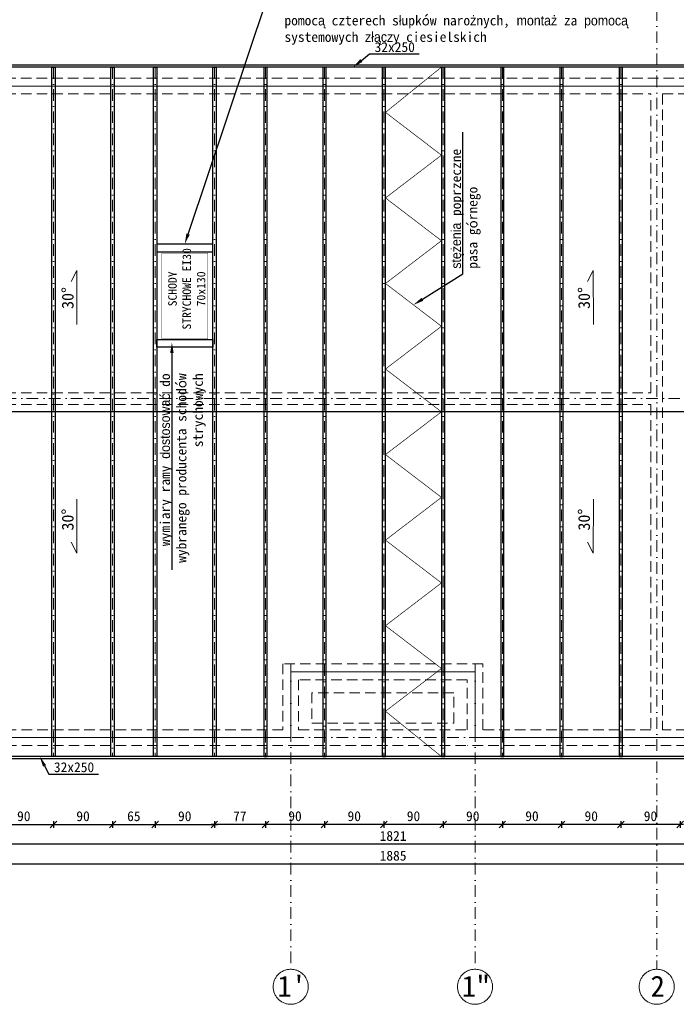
# Model space of a CAD drawing. Header units: millimetres. Extents: x -6343 to 9945, y -9929 to 237.
# Tile 13 of 43: x -4915 to -3917, y -8339 to -6843. Entities that reach past the tile are written whole.
import ezdxf
from ezdxf import colors
from ezdxf.entities.mleader import LeaderData, LeaderLine
from ezdxf.math import Vec2, Vec3

# ---------------------------------------------------------------- set-up
doc = ezdxf.new("R2010")
doc.units = ezdxf.units.MM
doc.linetypes.add('HIDDEN2', pattern=[4.7625, 3.175, -1.5875])
doc.linetypes.add('Kreski i kropki', pattern=[335.138881, 176.388884, -88.194442, 0, -70.555556])
for name, color, linetype, lineweight in [('_k_drewno', 2, 'Continuous', 25), ('_k_opis', 7, 'Continuous', 13), ('_k_osie', 142, 'Kreski i kropki', 13), ('_k_widok', 7, 'Continuous', 18), ('_k_wymiar', 7, 'Continuous', 9), ('_k_zarys', 7, 'HIDDEN2', 20)]:
    doc.layers.add(name, color=color, linetype=linetype, lineweight=lineweight)
doc.layers.add('_k_niewidoczna', color=72, linetype='Continuous', lineweight=9, plot=False)
doc.styles.add('GENERATED_STYLE_1', font='MS Gothic.ttf')
doc.styles.add('GENERATED_STYLE_2', font='MS Gothic.ttf')
doc.dimstyles.new('1-100 (20cm)', dxfattribs={"dimscale": 5, "dimtxt": 3, "dimasz": 2, "dimexe": 1, "dimexo": 1, "dimgap": 1, "dimtad": 1, "dimdec": 0, "dimzin": 12, "dimdsep": 46, "dimtxsty": 'GENERATED_STYLE_1', "dimblk1": 'OBLIQUE', "dimblk2": 'OBLIQUE', "dimsah": 1, "dimcen": 0, "dimdle": 1, "dimclrd": 256, "dimclre": 256, "dimclrt": 4, "dimazin": 0, "dimtfac": 0.75, "dimtdec": 0, "dimtix": 1, "dimtmove": 1, "dimatfit": 3, "dimldrblk": 'OBLIQUE', "dimfxl": 1, "dimfxlon": 1, "dimtvp": 0.75, "dimtolj": 1, "dimtzin": 0, "dimarcsym": 0})

# ---------------------------------------------------------------- blocks, each defined once
blk = doc.blocks.new('_OBLIQUE')
at = {"color": 0, "linetype": 'ByBlock'}
blk.add_line((-0.5, -0.5), (0.5, 0.5), dxfattribs=at)
blk = doc.blocks.new('*D131')
at = {"layer": '_k_wymiar', "lineweight": -2, "transparency": 16777216}
for p, q in [((-4708.8, -8061.2), (-4708.8, -8071.2)), ((-4618.8, -8061.2), (-4618.8, -8071.2)), ((-4713.8, -8066.2), (-4613.8, -8066.2))]:
    blk.add_line(p, q, dxfattribs=at)
at = {"layer": 'Defpoints', "color": 0, "transparency": 16777216}
for p in [(-4708.8, -7963), (-4618.8, -7963), (-4618.8, -8066.2)]:
    blk.add_point(p, dxfattribs=at)
at = {"layer": '_k_wymiar', "lineweight": -2, "transparency": 16777216, "xscale": 10, "yscale": 10, "zscale": 10, "rotation": 180}
blk.add_blockref('_OBLIQUE', (-4708.8, -8066.2), dxfattribs=at)
at = {"layer": '_k_wymiar', "lineweight": -2, "transparency": 16777216, "xscale": 10, "yscale": 10, "zscale": 10}
blk.add_blockref('_OBLIQUE', (-4618.8, -8066.2), dxfattribs=at)
at = {"layer": '_k_wymiar', "color": 4, "transparency": 16777216, "insert": (-4663.8, -8053.7), "char_height": 15, "attachment_point": 5, "style": 'GENERATED_STYLE_1'}
blk.add_mtext('\\A1;90', dxfattribs=at)
blk = doc.blocks.new('*D185')
at = {"layer": '_k_wymiar', "lineweight": -2, "transparency": 16777216}
for p, q in [((-5257.8, -8091.2), (-5257.8, -8101.2)), ((-3436.8, -8091.2), (-3436.8, -8101.2)), ((-3431.8, -8096.2), (-5262.8, -8096.2))]:
    blk.add_line(p, q, dxfattribs=at)
at = {"layer": 'Defpoints', "color": 0, "transparency": 16777216}
for p in [(-5257.8, -7934.2), (-3436.8, -7934.2), (-5257.8, -8096.2)]:
    blk.add_point(p, dxfattribs=at)
at = {"layer": '_k_wymiar', "lineweight": -2, "transparency": 16777216, "xscale": 10, "yscale": 10, "zscale": 10, "rotation": 180}
blk.add_blockref('_OBLIQUE', (-5257.8, -8096.2), dxfattribs=at)
at = {"layer": '_k_wymiar', "lineweight": -2, "transparency": 16777216, "xscale": 10, "yscale": 10, "zscale": 10}
blk.add_blockref('_OBLIQUE', (-3436.8, -8096.2), dxfattribs=at)
at = {"layer": '_k_wymiar', "color": 4, "transparency": 16777216, "insert": (-4347.3, -8083.7), "char_height": 15, "attachment_point": 5, "style": 'GENERATED_STYLE_1'}
blk.add_mtext('\\A1;1821', dxfattribs=at)
blk = doc.blocks.new('*D132')
at = {"layer": '_k_wymiar', "lineweight": -2, "transparency": 16777216}
for p, q in [((-5289.8, -8121.2), (-5289.8, -8131.2)), ((-3404.8, -8121.2), (-3404.8, -8131.2)), ((-5294.8, -8126.2), (-3399.8, -8126.2))]:
    blk.add_line(p, q, dxfattribs=at)
at = {"layer": 'Defpoints', "color": 0, "transparency": 16777216}
for p in [(-5289.8, -7966.2), (-3404.8, -7966.2), (-3404.8, -8126.2)]:
    blk.add_point(p, dxfattribs=at)
at = {"layer": '_k_wymiar', "lineweight": -2, "transparency": 16777216, "xscale": 10, "yscale": 10, "zscale": 10, "rotation": 180}
blk.add_blockref('_OBLIQUE', (-5289.8, -8126.2), dxfattribs=at)
at = {"layer": '_k_wymiar', "lineweight": -2, "transparency": 16777216, "xscale": 10, "yscale": 10, "zscale": 10}
blk.add_blockref('_OBLIQUE', (-3404.8, -8126.2), dxfattribs=at)
at = {"layer": '_k_wymiar', "color": 4, "transparency": 16777216, "insert": (-4347.3, -8113.7), "char_height": 15, "attachment_point": 5, "style": 'GENERATED_STYLE_1'}
blk.add_mtext('\\A1;1885', dxfattribs=at)
blk = doc.blocks.new('D1')
at = {"layer": '_k_drewno'}
blk.add_lwpolyline([(0, 0), (5, 0), (5, -1047.6), (0, -1047.6)], close=True, dxfattribs=at)
at = {"layer": '_k_osie', "ltscale": 0.1}
blk.add_lwpolyline([(2.5, 0), (2.5, -1047.6)], dxfattribs=at)
blk = doc.blocks.new('*D368')
at = {"layer": '_k_wymiar', "lineweight": -2, "transparency": 16777216}
for p, q in [((-4001.3, -8061.2), (-4001.3, -8071.2)), ((-3911.3, -8061.2), (-3911.3, -8071.2)), ((-3906.3, -8066.2), (-4006.3, -8066.2))]:
    blk.add_line(p, q, dxfattribs=at)
at = {"layer": 'Defpoints', "color": 0, "transparency": 16777216}
for p in [(-4001.3, -7963), (-3911.3, -7963), (-4001.3, -8066.2)]:
    blk.add_point(p, dxfattribs=at)
at = {"layer": '_k_wymiar', "lineweight": -2, "transparency": 16777216, "xscale": 10, "yscale": 10, "zscale": 10, "rotation": 180}
blk.add_blockref('_OBLIQUE', (-4001.3, -8066.2), dxfattribs=at)
at = {"layer": '_k_wymiar', "lineweight": -2, "transparency": 16777216, "xscale": 10, "yscale": 10, "zscale": 10}
blk.add_blockref('_OBLIQUE', (-3911.3, -8066.2), dxfattribs=at)
at = {"layer": '_k_wymiar', "color": 4, "transparency": 16777216, "insert": (-3956.3, -8053.7), "char_height": 15, "attachment_point": 5, "style": 'GENERATED_STYLE_1'}
blk.add_mtext('\\A1;90', dxfattribs=at)
blk = doc.blocks.new('*D369')
at = {"layer": '_k_wymiar', "lineweight": -2, "transparency": 16777216}
for p, q in [((-4091.3, -8061.2), (-4091.3, -8071.2)), ((-4001.3, -8061.2), (-4001.3, -8071.2)), ((-3996.3, -8066.2), (-4096.3, -8066.2))]:
    blk.add_line(p, q, dxfattribs=at)
at = {"layer": 'Defpoints', "color": 0, "transparency": 16777216}
for p in [(-4091.3, -7963), (-4001.3, -7963), (-4091.3, -8066.2)]:
    blk.add_point(p, dxfattribs=at)
at = {"layer": '_k_wymiar', "lineweight": -2, "transparency": 16777216, "xscale": 10, "yscale": 10, "zscale": 10, "rotation": 180}
blk.add_blockref('_OBLIQUE', (-4091.3, -8066.2), dxfattribs=at)
at = {"layer": '_k_wymiar', "lineweight": -2, "transparency": 16777216, "xscale": 10, "yscale": 10, "zscale": 10}
blk.add_blockref('_OBLIQUE', (-4001.3, -8066.2), dxfattribs=at)
at = {"layer": '_k_wymiar', "color": 4, "transparency": 16777216, "insert": (-4046.3, -8053.7), "char_height": 15, "attachment_point": 5, "style": 'GENERATED_STYLE_1'}
blk.add_mtext('\\A1;90', dxfattribs=at)
blk = doc.blocks.new('*D370')
at = {"layer": '_k_wymiar', "lineweight": -2, "transparency": 16777216}
for p, q in [((-4181.3, -8061.2), (-4181.3, -8071.2)), ((-4091.3, -8061.2), (-4091.3, -8071.2)), ((-4086.3, -8066.2), (-4186.3, -8066.2))]:
    blk.add_line(p, q, dxfattribs=at)
at = {"layer": 'Defpoints', "color": 0, "transparency": 16777216}
for p in [(-4181.3, -7963), (-4091.3, -7963), (-4181.3, -8066.2)]:
    blk.add_point(p, dxfattribs=at)
at = {"layer": '_k_wymiar', "lineweight": -2, "transparency": 16777216, "xscale": 10, "yscale": 10, "zscale": 10, "rotation": 180}
blk.add_blockref('_OBLIQUE', (-4181.3, -8066.2), dxfattribs=at)
at = {"layer": '_k_wymiar', "lineweight": -2, "transparency": 16777216, "xscale": 10, "yscale": 10, "zscale": 10}
blk.add_blockref('_OBLIQUE', (-4091.3, -8066.2), dxfattribs=at)
at = {"layer": '_k_wymiar', "color": 4, "transparency": 16777216, "insert": (-4136.3, -8053.7), "char_height": 15, "attachment_point": 5, "style": 'GENERATED_STYLE_1'}
blk.add_mtext('\\A1;90', dxfattribs=at)
blk = doc.blocks.new('*D371')
at = {"layer": '_k_wymiar', "lineweight": -2, "transparency": 16777216}
for p, q in [((-4271.3, -8061.2), (-4271.3, -8071.2)), ((-4181.3, -8061.2), (-4181.3, -8071.2)), ((-4176.3, -8066.2), (-4276.3, -8066.2))]:
    blk.add_line(p, q, dxfattribs=at)
at = {"layer": 'Defpoints', "color": 0, "transparency": 16777216}
for p in [(-4271.3, -7963), (-4181.3, -7963), (-4271.3, -8066.2)]:
    blk.add_point(p, dxfattribs=at)
at = {"layer": '_k_wymiar', "lineweight": -2, "transparency": 16777216, "xscale": 10, "yscale": 10, "zscale": 10, "rotation": 180}
blk.add_blockref('_OBLIQUE', (-4271.3, -8066.2), dxfattribs=at)
at = {"layer": '_k_wymiar', "lineweight": -2, "transparency": 16777216, "xscale": 10, "yscale": 10, "zscale": 10}
blk.add_blockref('_OBLIQUE', (-4181.3, -8066.2), dxfattribs=at)
at = {"layer": '_k_wymiar', "color": 4, "transparency": 16777216, "insert": (-4226.3, -8053.7), "char_height": 15, "attachment_point": 5, "style": 'GENERATED_STYLE_1'}
blk.add_mtext('\\A1;90', dxfattribs=at)
blk = doc.blocks.new('*D372')
at = {"layer": '_k_wymiar', "lineweight": -2, "transparency": 16777216}
for p, q in [((-4361.3, -8061.2), (-4361.3, -8071.2)), ((-4271.3, -8061.2), (-4271.3, -8071.2)), ((-4266.3, -8066.2), (-4366.3, -8066.2))]:
    blk.add_line(p, q, dxfattribs=at)
at = {"layer": 'Defpoints', "color": 0, "transparency": 16777216}
for p in [(-4361.3, -7963), (-4271.3, -7963), (-4361.3, -8066.2)]:
    blk.add_point(p, dxfattribs=at)
at = {"layer": '_k_wymiar', "lineweight": -2, "transparency": 16777216, "xscale": 10, "yscale": 10, "zscale": 10, "rotation": 180}
blk.add_blockref('_OBLIQUE', (-4361.3, -8066.2), dxfattribs=at)
at = {"layer": '_k_wymiar', "lineweight": -2, "transparency": 16777216, "xscale": 10, "yscale": 10, "zscale": 10}
blk.add_blockref('_OBLIQUE', (-4271.3, -8066.2), dxfattribs=at)
at = {"layer": '_k_wymiar', "color": 4, "transparency": 16777216, "insert": (-4316.3, -8053.7), "char_height": 15, "attachment_point": 5, "style": 'GENERATED_STYLE_1'}
blk.add_mtext('\\A1;90', dxfattribs=at)
blk = doc.blocks.new('*D373')
at = {"layer": '_k_wymiar', "lineweight": -2, "transparency": 16777216}
for p, q in [((-4451.3, -8061.2), (-4451.3, -8071.2)), ((-4361.3, -8061.2), (-4361.3, -8071.2)), ((-4356.3, -8066.2), (-4456.3, -8066.2))]:
    blk.add_line(p, q, dxfattribs=at)
at = {"layer": 'Defpoints', "color": 0, "transparency": 16777216}
for p in [(-4451.3, -7963), (-4361.3, -7963), (-4451.3, -8066.2)]:
    blk.add_point(p, dxfattribs=at)
at = {"layer": '_k_wymiar', "lineweight": -2, "transparency": 16777216, "xscale": 10, "yscale": 10, "zscale": 10, "rotation": 180}
blk.add_blockref('_OBLIQUE', (-4451.3, -8066.2), dxfattribs=at)
at = {"layer": '_k_wymiar', "lineweight": -2, "transparency": 16777216, "xscale": 10, "yscale": 10, "zscale": 10}
blk.add_blockref('_OBLIQUE', (-4361.3, -8066.2), dxfattribs=at)
at = {"layer": '_k_wymiar', "color": 4, "transparency": 16777216, "insert": (-4406.3, -8053.7), "char_height": 15, "attachment_point": 5, "style": 'GENERATED_STYLE_1'}
blk.add_mtext('\\A1;90', dxfattribs=at)
blk = doc.blocks.new('*D374')
at = {"layer": '_k_wymiar', "lineweight": -2, "transparency": 16777216}
for p, q in [((-4541.3, -8061.2), (-4541.3, -8071.2)), ((-4451.3, -8061.2), (-4451.3, -8071.2)), ((-4446.3, -8066.2), (-4546.3, -8066.2))]:
    blk.add_line(p, q, dxfattribs=at)
at = {"layer": 'Defpoints', "color": 0, "transparency": 16777216}
for p in [(-4541.3, -7963), (-4451.3, -7963), (-4541.3, -8066.2)]:
    blk.add_point(p, dxfattribs=at)
at = {"layer": '_k_wymiar', "lineweight": -2, "transparency": 16777216, "xscale": 10, "yscale": 10, "zscale": 10, "rotation": 180}
blk.add_blockref('_OBLIQUE', (-4541.3, -8066.2), dxfattribs=at)
at = {"layer": '_k_wymiar', "lineweight": -2, "transparency": 16777216, "xscale": 10, "yscale": 10, "zscale": 10}
blk.add_blockref('_OBLIQUE', (-4451.3, -8066.2), dxfattribs=at)
at = {"layer": '_k_wymiar', "color": 4, "transparency": 16777216, "insert": (-4496.3, -8053.7), "char_height": 15, "attachment_point": 5, "style": 'GENERATED_STYLE_1'}
blk.add_mtext('\\A1;90', dxfattribs=at)
blk = doc.blocks.new('*D375')
at = {"layer": '_k_wymiar', "lineweight": -2, "transparency": 16777216}
for p, q in [((-4618.8, -8061.2), (-4618.8, -8071.2)), ((-4541.3, -8061.2), (-4541.3, -8071.2)), ((-4536.3, -8066.2), (-4623.8, -8066.2))]:
    blk.add_line(p, q, dxfattribs=at)
at = {"layer": 'Defpoints', "color": 0, "transparency": 16777216}
for p in [(-4618.8, -7963), (-4541.3, -7963), (-4618.8, -8066.2)]:
    blk.add_point(p, dxfattribs=at)
at = {"layer": '_k_wymiar', "lineweight": -2, "transparency": 16777216, "xscale": 10, "yscale": 10, "zscale": 10, "rotation": 180}
blk.add_blockref('_OBLIQUE', (-4618.8, -8066.2), dxfattribs=at)
at = {"layer": '_k_wymiar', "lineweight": -2, "transparency": 16777216, "xscale": 10, "yscale": 10, "zscale": 10}
blk.add_blockref('_OBLIQUE', (-4541.3, -8066.2), dxfattribs=at)
at = {"layer": '_k_wymiar', "color": 4, "transparency": 16777216, "insert": (-4580.1, -8053.7), "char_height": 15, "attachment_point": 5, "style": 'GENERATED_STYLE_1'}
blk.add_mtext('\\A1;77', dxfattribs=at)
blk = doc.blocks.new('*D377')
at = {"layer": '_k_wymiar', "lineweight": -2, "transparency": 16777216}
for p, q in [((-4953.3, -8061.2), (-4953.3, -8071.2)), ((-4863.3, -8061.2), (-4863.3, -8071.2)), ((-4958.3, -8066.2), (-4858.3, -8066.2))]:
    blk.add_line(p, q, dxfattribs=at)
at = {"layer": 'Defpoints', "color": 0, "transparency": 16777216}
for p in [(-4953.3, -7963), (-4863.3, -7963), (-4863.3, -8066.2)]:
    blk.add_point(p, dxfattribs=at)
at = {"layer": '_k_wymiar', "lineweight": -2, "transparency": 16777216, "xscale": 10, "yscale": 10, "zscale": 10, "rotation": 180}
blk.add_blockref('_OBLIQUE', (-4953.3, -8066.2), dxfattribs=at)
at = {"layer": '_k_wymiar', "lineweight": -2, "transparency": 16777216, "xscale": 10, "yscale": 10, "zscale": 10}
blk.add_blockref('_OBLIQUE', (-4863.3, -8066.2), dxfattribs=at)
at = {"layer": '_k_wymiar', "color": 4, "transparency": 16777216, "insert": (-4908.3, -8053.7), "char_height": 15, "attachment_point": 5, "style": 'GENERATED_STYLE_1'}
blk.add_mtext('\\A1;90', dxfattribs=at)
blk = doc.blocks.new('*D378')
at = {"layer": '_k_wymiar', "lineweight": -2, "transparency": 16777216}
for p, q in [((-4863.3, -8061.2), (-4863.3, -8071.2)), ((-4773.3, -8061.2), (-4773.3, -8071.2)), ((-4868.3, -8066.2), (-4768.3, -8066.2))]:
    blk.add_line(p, q, dxfattribs=at)
at = {"layer": 'Defpoints', "color": 0, "transparency": 16777216}
for p in [(-4863.3, -7963), (-4773.3, -7963), (-4773.3, -8066.2)]:
    blk.add_point(p, dxfattribs=at)
at = {"layer": '_k_wymiar', "lineweight": -2, "transparency": 16777216, "xscale": 10, "yscale": 10, "zscale": 10, "rotation": 180}
blk.add_blockref('_OBLIQUE', (-4863.3, -8066.2), dxfattribs=at)
at = {"layer": '_k_wymiar', "lineweight": -2, "transparency": 16777216, "xscale": 10, "yscale": 10, "zscale": 10}
blk.add_blockref('_OBLIQUE', (-4773.3, -8066.2), dxfattribs=at)
at = {"layer": '_k_wymiar', "color": 4, "transparency": 16777216, "insert": (-4818.3, -8053.7), "char_height": 15, "attachment_point": 5, "style": 'GENERATED_STYLE_1'}
blk.add_mtext('\\A1;90', dxfattribs=at)
blk = doc.blocks.new('*D379')
at = {"layer": '_k_wymiar', "lineweight": -2, "transparency": 16777216}
for p, q in [((-4773.3, -8061.2), (-4773.3, -8071.2)), ((-4708.8, -8061.2), (-4708.8, -8071.2)), ((-4778.3, -8066.2), (-4703.8, -8066.2))]:
    blk.add_line(p, q, dxfattribs=at)
at = {"layer": 'Defpoints', "color": 0, "transparency": 16777216}
for p in [(-4773.3, -7963), (-4708.8, -7963), (-4708.8, -8066.2)]:
    blk.add_point(p, dxfattribs=at)
at = {"layer": '_k_wymiar', "lineweight": -2, "transparency": 16777216, "xscale": 10, "yscale": 10, "zscale": 10, "rotation": 180}
blk.add_blockref('_OBLIQUE', (-4773.3, -8066.2), dxfattribs=at)
at = {"layer": '_k_wymiar', "lineweight": -2, "transparency": 16777216, "xscale": 10, "yscale": 10, "zscale": 10}
blk.add_blockref('_OBLIQUE', (-4708.8, -8066.2), dxfattribs=at)
at = {"layer": '_k_wymiar', "color": 4, "transparency": 16777216, "insert": (-4741.1, -8053.7), "char_height": 15, "attachment_point": 5, "style": 'GENERATED_STYLE_1'}
blk.add_mtext('\\A1;65', dxfattribs=at)

msp = doc.modelspace()

# ---------------------------------------------------------------- linework, layer by layer
at = {"layer": '_k_drewno'}
for points in [[(-5289.83, -6912.18), (-3404.83, -6912.18), (-3404.83, -6915.38), (-5289.83, -6915.38)], [(-4706.31, -7196.18), (-4621.31, -7196.18), (-4621.31, -7184.18), (-4706.31, -7184.18)], [(-4706.31, -7329.18), (-4621.31, -7329.18), (-4621.31, -7341.18), (-4706.31, -7341.18)], [(-5289.83, -7966.18), (-3404.83, -7966.18), (-3404.83, -7962.98), (-5289.83, -7962.98)]]:
    msp.add_lwpolyline(points, close=True, dxfattribs=at)
at = {"layer": '_k_niewidoczna'}
msp.add_lwpolyline([(-5257.83, -6944.18), (-3436.83, -6944.18), (-3436.83, -7934.18), (-4222.83, -7934.18), (-4222.83, -7834.18), (-4502.83, -7834.18), (-4502.83, -7934.18), (-5257.83, -7934.18)], close=True, dxfattribs=at)
at = {"layer": '_k_osie', "ltscale": 0.1}
for points in [[(-3946.83, -6592.14), (-3946.83, -8286.18)], [(-3946.83, -6592.14), (-3946.83, -8286.18)], [(-5609.83, -6944.18), (-3084.83, -6944.18)], [(-5609.83, -7419.18), (-3084.83, -7419.18)], [(-5609.83, -7419.18), (-3084.83, -7419.18)], [(-4502.83, -7822.18), (-4502.83, -8286.18)], [(-4222.83, -7822.18), (-4222.83, -8286.18)], [(-5609.83, -7934.18), (-3084.83, -7934.18)]]:
    msp.add_lwpolyline(points, dxfattribs=at)
at = {"layer": '_k_osie'}
for centre in [(-4502.83, -8312.82), (-4222.83, -8312.82), (-3946.83, -8312.82)]:
    msp.add_circle(centre, 26.64, dxfattribs=at)
at = {"layer": '_k_widok'}
for points in [[(-4836.36, -7240.99), (-4827.62, -7224.55), (-4827.5, -7306.34)], [(-4051.92, -7240.99), (-4043.18, -7224.55), (-4043.07, -7306.34)], [(-4836.36, -7637.37), (-4827.62, -7653.81), (-4827.5, -7572.02)], [(-4051.92, -7637.37), (-4043.18, -7653.81), (-4043.07, -7572.02)]]:
    msp.add_lwpolyline(points, dxfattribs=at)
at = {"layer": '_k_zarys', "lineweight": 9, "ltscale": 5}
for points, const_width in [([(-4254.83, -7966.18), (-5289.83, -7966.18), (-5289.83, -6912.18), (-3404.83, -6912.18), (-3404.83, -7966.18), (-4254.83, -7966.18)], 2), ([(-4273.83, -6915.38), (-4358.83, -6984.18), (-4273.83, -7049.18), (-4358.83, -7114.18), (-4273.83, -7179.18), (-4358.83, -7244.18), (-4273.83, -7309.18), (-4358.83, -7374.18), (-4273.83, -7439.18)], 1), ([(-5289.83, -7439.18), (-3404.83, -7439.18)], 2), ([(-4273.83, -7962.98), (-4358.83, -7894.18), (-4273.83, -7829.18), (-4358.83, -7764.18), (-4273.83, -7699.18), (-4358.83, -7634.18), (-4273.83, -7569.18), (-4358.83, -7504.18), (-4273.83, -7439.18)], 1)]:
    msp.add_lwpolyline(points, dxfattribs=dict(at, const_width=const_width))
for points in [[(-4490.83, -7946.18), (-5269.83, -7946.18), (-5269.83, -6932.18), (-3424.83, -6932.18), (-3424.83, -7946.18), (-4234.83, -7946.18)], [(-5245.83, -7410.18), (-3955.83, -7410.18), (-3955.83, -6956.18)], [(-5245.83, -7410.18), (-5245.83, -6956.18), (-3955.83, -6956.18)], [(-3937.83, -6956.18), (-3937.83, -7922.18)], [(-3937.83, -6956.18), (-3448.83, -6956.18), (-3448.83, -7922.18), (-3937.83, -7922.18)], [(-5245.83, -7428.18), (-3955.83, -7428.18), (-3955.83, -7922.18)], [(-3955.83, -7922.18), (-4210.83, -7922.18), (-4210.83, -7822.18), (-4514.83, -7822.18), (-4514.83, -7922.18), (-5245.83, -7922.18), (-5245.83, -7428.18)], [(-4234.83, -7922.18), (-4234.83, -7846.18), (-4490.83, -7846.18), (-4490.83, -7922.18)], [(-4490.83, -7922.18), (-4234.83, -7922.18)], [(-4490.83, -7946.18), (-4234.83, -7946.18)]]:
    msp.add_lwpolyline(points, dxfattribs=at)
at = {"layer": '_k_zarys', "ltscale": 2.5, "const_width": 0.5}
msp.add_lwpolyline([(-4698.81, -7328.18), (-4628.81, -7328.18), (-4628.81, -7198.18), (-4698.81, -7198.18)], close=True, dxfattribs=at)
at = {"layer": '_k_zarys', "lineweight": 9, "ltscale": 5}
msp.add_lwpolyline([(-4254.83, -7912.18), (-4254.83, -7866.18), (-4470.83, -7866.18), (-4470.83, -7912.18)], close=True, dxfattribs=at)

# ---------------------------------------------------------------- block references
at = {"layer": '_k_osie'}
for p in [(-4865.83, -6915.38), (-4775.83, -6915.38), (-4711.31, -6915.38), (-4621.31, -6915.38)]:
    msp.add_blockref('D1', p, dxfattribs=at)
at = {"layer": '_k_osie', "xscale": -1}
for p in [(-4538.83, -6915.38), (-4448.83, -6915.38), (-4358.83, -6915.38), (-4268.83, -6915.38), (-4178.83, -6915.38), (-4088.83, -6915.38), (-3998.83, -6915.38)]:
    msp.add_blockref('D1', p, dxfattribs=at)

# ---------------------------------------------------------------- texts
at = {"layer": '_k_opis', "insert": (-4632.35, -7252.37), "char_height": 13, "width": 139.9454, "attachment_point": 8, "rotation": 90, "style": 'GENERATED_STYLE_1'}
msp.add_mtext('SCHODY\\PSTRYCHOWE EI30\\P70x130', dxfattribs=at)
at = {"layer": '_k_opis', "char_height": 17.85, "attachment_point": 2, "rotation": 89.88087, "style": 'GENERATED_STYLE_1'}
for insert in [(-4850.53, -7266.21), (-4066.1, -7266.21), (-4850.53, -7602.94), (-4066.1, -7602.94)]:
    msp.add_mtext('{\\fMS Gothic|b0|i0|c128|p49;30%%D}', dxfattribs=dict(at, insert=insert))
at = {"layer": '_k_osie', "char_height": 32, "width": 72.2808, "attachment_point": 8, "style": 'GENERATED_STYLE_2'}
for s, insert in [('1"', (-4221.31, -8328.01)), ("{\\fMS Gothic|b0|i0|c128|p49;1}'", (-4501.31, -8328.01))]:
    msp.add_mtext(s, dxfattribs=dict(at, insert=insert))
at = {"layer": '_k_osie', "insert": (-3945.31, -8328.01), "char_height": 32, "attachment_point": 8, "style": 'GENERATED_STYLE_2'}
msp.add_mtext('2', dxfattribs=at)

# ---------------------------------------------------------------- dimensions: what is measured, and where the dimension line sits
at = {"layer": '_k_wymiar'}
for base, p1, p2, picture, middle in [((-5257.83, -8096.18), (-3436.83, -7934.18), (-5257.83, -7934.18), '*D185', (-4347.33, -8083.68)), ((-3404.83, -8126.18), (-5289.83, -7966.18), (-3404.83, -7966.18), '*D132', (-4347.33, -8113.68)), ((-4863.33, -8066.18), (-4953.33, -7962.98), (-4863.33, -7962.98), '*D377', (-4908.33, -8053.68)), ((-4773.33, -8066.18), (-4863.33, -7962.98), (-4773.33, -7962.98), '*D378', (-4818.33, -8053.68)), ((-4708.81, -8066.18), (-4773.33, -7962.98), (-4708.81, -7962.98), '*D379', (-4741.07, -8053.68)), ((-4618.81, -8066.18), (-4708.81, -7962.98), (-4618.81, -7962.98), '*D131', (-4663.81, -8053.68)), ((-4618.81, -8066.18), (-4541.33, -7962.98), (-4618.81, -7962.98), '*D375', (-4580.07, -8053.68)), ((-4541.33, -8066.18), (-4451.33, -7962.98), (-4541.33, -7962.98), '*D374', (-4496.33, -8053.68)), ((-4451.33, -8066.18), (-4361.33, -7962.98), (-4451.33, -7962.98), '*D373', (-4406.33, -8053.68)), ((-4361.33, -8066.18), (-4271.33, -7962.98), (-4361.33, -7962.98), '*D372', (-4316.33, -8053.68)), ((-4271.33, -8066.18), (-4181.33, -7962.98), (-4271.33, -7962.98), '*D371', (-4226.33, -8053.68)), ((-4181.33, -8066.18), (-4091.33, -7962.98), (-4181.33, -7962.98), '*D370', (-4136.33, -8053.68)), ((-4091.33, -8066.18), (-4001.33, -7962.98), (-4091.33, -7962.98), '*D369', (-4046.33, -8053.68)), ((-4001.33, -8066.18), (-3911.33, -7962.98), (-4001.33, -7962.98), '*D368', (-3956.33, -8053.68))]:
    dim = msp.add_linear_dim(base=base, p1=p1, p2=p2, dimstyle='1-100 (20cm)', dxfattribs=at)
    dim.commit()
    dim.dimension.update_dxf_attribs({"geometry": picture, "text_midpoint": middle})

# ---------------------------------------------------------------- leaders
at = {"layer": '_k_opis', "ltscale": 0.1}
ml = msp.add_multileader_mtext('Standard', dxfattribs=at)
ml.set_content('{\\fMS Gothic|b0|i0|c128|p49;podkonstrukcja pod schody strychowe : rama górna: belki 120 x 120mm zamontowa}ć {\\fMS Gothic|b0|i0|c128|p49;do dolnych pasów d}ź{\\fMS Gothic|b0|i0|c128|p49;wigarów}, {\\fMS Gothic|b0|i0|c128|p49;rama dolna: dw}ie{\\fMS Gothic|b0|i0|c128|p49; bel}ki{\\fMS Gothic|b0|i0|c128|p49; poprzeczn}e{\\fMS Gothic|b0|i0|c128|p49; i dw}ie{\\fMS Gothic|b0|i0|c128|p49; bel}ki{\\fMS Gothic|b0|i0|c128|p49; pod}ł{\\fMS Gothic|b0|i0|c128|p49;u}ż{\\fMS Gothic|b0|i0|c128|p49;n}e{\\fMS Gothic|b0|i0|c128|p49; o przekroju 120×120 mm, obie ramy po}łą{\\fMS Gothic|b0|i0|c128|p49;czone s}ą {\\fMS Gothic|b0|i0|c128|p49;ze sob}ą {\\fMS Gothic|b0|i0|c128|p49;za pomoc}ą {\\fMS Gothic|b0|i0|c128|p49;czterech s}ł{\\fMS Gothic|b0|i0|c128|p49;upków naro}ż{\\fMS Gothic|b0|i0|c128|p49;nych}, montaż za pomocą systemowych złączy ciesielskich', color=256, style='GENERATED_STYLE_2')
ml.set_leader_properties()
ml.build(insert=Vec2(0, 0))
ml.multileader.update_dxf_attribs({"text_left_attachment_type": 6, "text_right_attachment_type": 6, "dogleg_length": 3.07, "arrow_head_size": 16})
ctx = ml.context
ctx.base_point, ctx.char_height, ctx.arrow_head_size, ctx.landing_gap_size, ctx.plane_origin = Vec3(-4514.68, -6754.99), 15, 16, 2.37, Vec3(-4206.78, -6779.64)
ctx.left_attachment, ctx.right_attachment = 6, 6
notes = []
notes.append((ctx, [(0, (1, 1, 0), (-4520.12, -6754.99), (1, 0), 5.44, [(0, [(-4663.81, -7184.18), (-4520.12, -6754.99)], 0, [])])]))
ctx.mtext.insert, ctx.mtext.width, ctx.mtext.defined_height, ctx.mtext.flow_direction = Vec3(-4512.31, -6736.99), 588.6526, 37.61, 5
ml = msp.add_multileader_mtext('Standard', dxfattribs=at)
ml.set_content('32x250', color=256, style='GENERATED_STYLE_1')
ml.set_leader_properties()
ml.build(insert=Vec2(0, 0))
ml.multileader.update_dxf_attribs({"text_left_attachment_type": 6, "text_right_attachment_type": 6, "dogleg_length": 3.07, "arrow_head_size": 16})
ctx = ml.context
ctx.base_point, ctx.char_height, ctx.arrow_head_size, ctx.landing_gap_size, ctx.plane_origin = Vec3(-4377.76, -6895.45), 15, 16, 2.37, Vec3(-4430.17, -6927.34)
ctx.left_attachment, ctx.right_attachment = 6, 6
notes.append((ctx, [(0, (1, 1, 0), (-4383.2, -6895.45), (1, 0), 5.44, [(0, [(-4407.89, -6915.38), (-4383.2, -6895.45)], 0, [])])]))
ctx.mtext.insert, ctx.mtext.width, ctx.mtext.defined_height, ctx.mtext.flow_direction = Vec3(-4375.39, -6877.45), 205.6387, 37.61, 5
ml = msp.add_multileader_mtext('Standard', dxfattribs=at)
ml.set_content('stężenia poprzeczne pasa górnego', color=256, style='GENERATED_STYLE_1')
ml.set_leader_properties()
ml.build(insert=Vec2(0, 0))
ml.multileader.update_dxf_attribs({"text_left_attachment_type": 6, "text_right_attachment_type": 6, "dogleg_length": 3.07, "arrow_head_size": 16})
ctx = ml.context
ctx.base_point, ctx.char_height, ctx.arrow_head_size, ctx.landing_gap_size, ctx.plane_origin, ctx.plane_x_axis, ctx.plane_y_axis = Vec3(-4241.16, -7224.1), 15, 16, 2.37, Vec3(-4164.37, -7276.51), Vec3(0, 1), Vec3(-1, 0)
ctx.left_attachment, ctx.right_attachment = 6, 6
notes.append((ctx, [(0, (1, 1, 0), (-4241.16, -7229.55), (0, 1), 5.44, [(0, [(-4316.33, -7276.68), (-4241.16, -7229.55)], 0, [])])]))
ctx.mtext.insert, ctx.mtext.text_direction, ctx.mtext.rotation, ctx.mtext.width, ctx.mtext.defined_height, ctx.mtext.flow_direction = Vec3(-4259.16, -7221.73), Vec3(0, 1), 1.5707963, 205.6387, 37.61, 5
ml = msp.add_multileader_mtext('Standard', dxfattribs=at)
ml.set_content('wymiary ramy dostosować do wybranego producenta schodów strychowych', color=256, style='GENERATED_STYLE_1')
ml.set_leader_properties()
ml.build(insert=Vec2(0, 0))
ml.multileader.update_dxf_attribs({"text_left_attachment_type": 6, "text_right_attachment_type": 6, "dogleg_length": 3.07, "arrow_head_size": 16})
ctx = ml.context
ctx.base_point, ctx.char_height, ctx.arrow_head_size, ctx.landing_gap_size, ctx.plane_origin, ctx.plane_x_axis, ctx.plane_y_axis = Vec3(-4683.29, -7655.57), 15, 16, 2.37, Vec3(-4510.42, -7152.01), Vec3(0, 1), Vec3(-1, 0)
ctx.left_attachment, ctx.right_attachment, ctx.text_align_type = 6, 6, 2
notes.append((ctx, [(0, (1, 1, 0), (-4683.29, -7372.95), (0, -1), 5.44, [(0, [(-4683.29, -7333.88), (-4683.29, -7372.95)], 0, [])])]))
ctx.mtext.insert, ctx.mtext.text_direction, ctx.mtext.rotation, ctx.mtext.width, ctx.mtext.defined_height, ctx.mtext.alignment, ctx.mtext.flow_direction = Vec3(-4701.29, -7380.77), Vec3(0, 1), 1.5707963, 295.3756, 37.61, 3, 5
ml = msp.add_multileader_mtext('Standard', dxfattribs=at)
ml.set_content('32x250', color=256, style='GENERATED_STYLE_1')
ml.set_leader_properties()
ml.build(insert=Vec2(0, 0))
ml.multileader.update_dxf_attribs({"text_left_attachment_type": 6, "text_right_attachment_type": 6, "dogleg_length": 3.07, "arrow_head_size": 16})
ctx = ml.context
ctx.base_point, ctx.char_height, ctx.arrow_head_size, ctx.landing_gap_size, ctx.plane_origin = Vec3(-4864.96, -7989.66), 15, 16, 2.37, Vec3(-4906.3, -7951.01)
ctx.left_attachment, ctx.right_attachment = 6, 6
notes.append((ctx, [(0, (1, 1, 0), (-4870.4, -7989.66), (1, 0), 5.44, [(0, [(-4884.02, -7962.98), (-4870.4, -7989.66)], 0, [])])]))
ctx.mtext.insert, ctx.mtext.width, ctx.mtext.defined_height, ctx.mtext.flow_direction = Vec3(-4862.59, -7971.66), 205.6387, 37.61, 5
for ctx, leaders in notes:
    for number, flags, end, landing, length, lines in leaders:
        leader = LeaderData()
        leader.index, (leader.has_last_leader_line, leader.has_dogleg_vector, leader.attachment_direction) = number, flags
        leader.last_leader_point, leader.dogleg_vector, leader.dogleg_length = Vec3(end), Vec3(landing), length
        for number, points, colour, breaks in lines:
            line = LeaderLine()
            line.index, line.vertices, line.color, line.breaks = number, Vec3.list(points), colors.encode_raw_color(colour), breaks
            leader.lines.append(line)
        ctx.leaders.append(leader)

doc.saveas('drawing.dxf')
